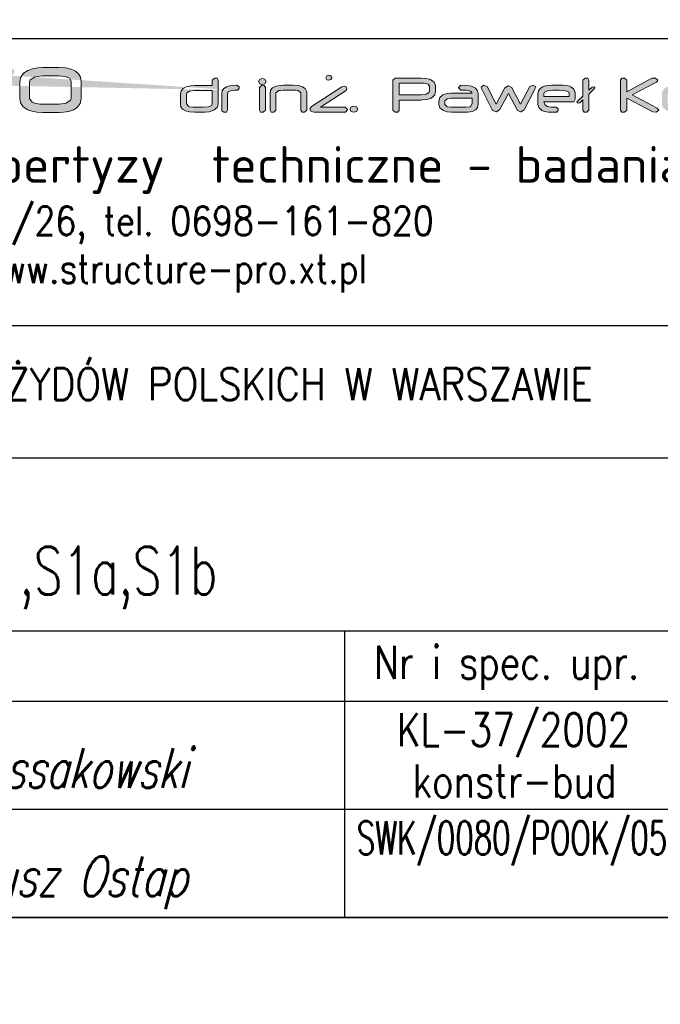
# Model space of a CAD drawing. Header units: millimetres. Extents: x -34919 to 306996, y -293018 to -145733.
# Tile 186 of 256: x 76666 to 77001, y -187320 to -186805. Entities that reach past the tile are written whole.
import ezdxf
from ezdxf.enums import TextEntityAlignment as Align

# ---------------------------------------------------------------- set-up
doc = ezdxf.new("R2010")
doc.units = ezdxf.units.MM
doc.header["$LTSCALE"] = 3
for name, color, linetype in [('Konstrukcja', 2, 'Continuous'), ('Prz', 5, 'Continuous'), ('TABELA', 7, 'Continuous')]:
    doc.layers.add(name, color=color, linetype=linetype)
doc.layers.add('SIATKA', color=5, linetype='Continuous', lineweight=18)
doc.styles.add('Annotative', font='txt')
doc.styles.add('NOVE3', font='romans.shx', dxfattribs={"width": 0.7})
doc.styles.add('ROMANS', font='romans.shx')

# ---------------------------------------------------------------- blocks, each defined once
blk = doc.blocks.new('structure pro')
h = blk.add_hatch(color=7)
h.dxf.hatch_style = 1
h.paths.add_polyline_path([(739.2, 22.6), (739.75, 24.09), (741.79, 25.19), (745.17, 25.58), (748.07, 25.58), (749.33, 27.39), (749.17, 28.65), (747.37, 29.9), (747.13, 29.9), (743.75, 29.75), (741, 29.43), (738.81, 28.88), (738.33, 28.65), (735.98, 27.23), (734.56, 25.19), (734.09, 22.6), (734.09, 8.31), (734.09, 7.76), (735.9, 6.34), (738.18, 6.5), (739.2, 8.31)])
h.paths.add_polyline_path([(553.28, 43.25), (550.33, 45.35), (549.87, 45.35), (544.24, 45.15), (539.6, 44.63), (536, 43.65), (535.15, 43.39), (531.22, 40.96), (528.86, 37.63), (528.08, 33.24), (528.08, 9.48), (528.21, 8.44), (531.15, 6.21), (534.95, 6.47), (536.72, 9.42), (536.72, 33.24), (537.63, 35.79), (540.91, 37.56), (546.6, 38.22), (551.38, 38.28), (553.54, 41.29)])
h.paths.add_polyline_path([(115.83, 43.25), (112.82, 45.35), (112.42, 45.35), (106.8, 45.15), (102.15, 44.63), (98.48, 43.65), (97.7, 43.39), (93.77, 40.96), (91.42, 37.63), (90.63, 33.24), (90.63, 9.48), (90.7, 8.44), (93.71, 6.21), (97.44, 6.47), (99.2, 9.42), (99.2, 33.24), (100.12, 35.79), (103.46, 37.56), (109.15, 38.22), (113.93, 38.28), (116.02, 41.29)])
h.paths.add_polyline_path([(1436.84, 35.09), (1434.56, 35.72), (1432.28, 35.09), (1431.18, 33.12), (1432.28, 31.08), (1434.56, 30.45), (1436.84, 31.08), (1437.86, 33.12)])
h.paths.add_polyline_path([(1436.13, 29.75), (1433.93, 29.98), (1432.05, 28.02), (1432.05, 8.31), (1432.99, 6.58), (1435.27, 6.34), (1437.15, 8.31), (1437.15, 28.02)])
h.paths.add_polyline_path([(1405.27, 36.11), (1403.07, 36.19), (1401.18, 34.3), (1401.18, 8.31), (1403.07, 6.34), (1405.27, 6.58), (1406.29, 8.31), (1406.29, 15.45), (1423.96, 6.58), (1426.47, 6.34), (1428.59, 8.15), (1427.33, 10.03), (1411.08, 18.12), (1426.94, 26.06), (1428.28, 27.86), (1426.08, 29.67), (1423.72, 29.51), (1406.29, 20.79), (1406.29, 34.3)])
h.paths.add_polyline_path([(1385.4, 28.65), (1383.59, 29.9), (1380.45, 29.83), (1377.94, 29.75), (1377.15, 29.67), (1374.48, 29.35), (1373.38, 29.04), (1370.71, 27.86), (1369.14, 26.13), (1368.67, 23.86), (1368.67, 22.6), (1368.82, 20.95), (1369.77, 19.22), (1371.34, 17.81), (1373.62, 16.87), (1376.6, 16.32), (1380.21, 16.08), (1388.62, 16.08), (1389.09, 16.08), (1392.07, 15.53), (1393.01, 13.96), (1393.01, 13.1), (1392.94, 12.47), (1391.44, 11.13), (1388.22, 10.74), (1370.71, 10.74), (1369.77, 10.51), (1368.75, 8.31), (1368.82, 7.68), (1370.71, 6.34), (1388.14, 6.34), (1389.64, 6.42), (1392.78, 6.81), (1395.21, 7.68), (1397.02, 9.01), (1398.04, 10.82), (1398.43, 13.1), (1398.43, 14.2), (1398.43, 14.35), (1397.96, 16.55), (1396.78, 18.28), (1394.9, 19.54), (1392.23, 20.24), (1388.85, 20.48), (1380.29, 20.48), (1377.15, 20.71), (1374.64, 21.42), (1373.85, 22.6), (1373.85, 23.86), (1373.93, 24.33), (1376.36, 25.43), (1376.68, 25.43), (1379.9, 25.51), (1383.59, 25.51), (1384.22, 25.58), (1385.55, 27.39)])
h.paths.add_polyline_path([(1324.29, 28.8), (1321.55, 29.98), (1321.47, 29.98), (1319.19, 28.33), (1319.5, 27.08), (1328.85, 8.46), (1329.09, 8.15), (1332.07, 6.74), (1332.38, 6.74), (1335.21, 8.38), (1342.99, 22.76), (1350.6, 8.46), (1350.68, 8.31), (1353.67, 6.81), (1353.98, 6.81), (1356.81, 8.46), (1366.39, 27.08), (1366.7, 28.33), (1366.7, 28.41), (1364.27, 29.98), (1361.6, 28.8), (1353.67, 13.49), (1345.89, 27.78), (1345.89, 27.86), (1342.99, 29.51), (1342.75, 29.51), (1340, 27.78), (1332.23, 13.49)])
h.paths.add_polyline_path([(1308.59, 29.67), (1305.13, 29.9), (1296.49, 29.9), (1293.98, 29.75), (1291.15, 29.2), (1288.8, 28.33), (1286.6, 26.92), (1285.11, 24.8), (1284.56, 22.36), (1284.56, 13.65), (1284.95, 11.45), (1286.36, 9.41), (1288.8, 7.83), (1290.84, 7.13), (1293.59, 6.58), (1296.49, 6.34), (1305.13, 6.34), (1307.49, 6.5), (1310.32, 6.97), (1312.59, 7.76), (1314.56, 9.01), (1316.05, 11.05), (1316.6, 13.65), (1316.6, 22.36), (1316.6, 22.44), (1316.28, 24.72), (1315.26, 26.61), (1313.69, 28.02), (1311.49, 29.04)])
h.paths.add_polyline_path([(1296.57, 25.51), (1304.97, 25.51), (1308.43, 25.19), (1310.63, 24.33), (1311.34, 22.76), (1311.34, 13.65), (1311.18, 12.86), (1308.82, 11.29), (1307.8, 11.05), (1304.97, 10.74), (1296.57, 10.74), (1295.08, 10.74), (1292.41, 11.21), (1291, 11.84), (1289.74, 13.65), (1289.74, 22.36), (1289.97, 23.39), (1292.33, 24.96), (1293.67, 25.27)], flags=16)
h.paths.add_polyline_path([(1258.48, 36.11), (1256.28, 36.19), (1254.4, 34.3), (1254.4, 8.31), (1256.28, 6.34), (1258.48, 6.58), (1259.5, 8.31), (1259.5, 15.45), (1277.17, 6.58), (1279.69, 6.34), (1281.81, 8.15), (1280.55, 10.03), (1264.29, 18.12), (1280.16, 26.06), (1281.49, 27.86), (1279.29, 29.67), (1276.94, 29.51), (1259.5, 20.79), (1259.5, 34.3)])
h.paths.add_polyline_path([(1240.1, 29.75), (1235.86, 29.9), (1233.9, 27.94), (1233.9, 27.63), (1235.86, 25.51), (1237.04, 25.51), (1237.28, 25.51), (1238.14, 25.58), (1238.85, 25.58), (1240.57, 25.51), (1244.34, 24.8), (1245.84, 23.15), (1227.54, 23.15), (1223.61, 22.76), (1220.47, 21.66), (1220.31, 21.58), (1217.56, 19.3), (1216.7, 16.16), (1216.7, 13.18), (1216.7, 13.02), (1217.72, 10.11), (1220.71, 7.83), (1223.93, 6.74), (1227.69, 6.34), (1240.34, 6.34), (1242.15, 6.42), (1245.99, 7.05), (1248.74, 8.46), (1250.39, 10.58), (1250.94, 13.41), (1250.94, 22.68), (1250.55, 24.96), (1248.66, 27.39), (1245.29, 29.04), (1243.56, 29.35)])
h.paths.add_polyline_path([(1240.42, 10.74), (1227.54, 10.74), (1224.16, 11.21), (1221.88, 13.25), (1221.88, 16.24), (1224.08, 18.2), (1227.46, 18.75), (1245.76, 18.75), (1245.76, 17.89), (1245.84, 16.71), (1245.84, 15.53), (1245.84, 14.67), (1245.84, 14.12), (1244.34, 11.29), (1244.11, 11.13)], flags=16)
h.paths.add_polyline_path([(1200.91, 28.65), (1199.11, 29.9), (1196.04, 29.83), (1193.45, 29.75), (1192.67, 29.67), (1190, 29.35), (1188.9, 29.04), (1186.31, 27.86), (1184.74, 26.13), (1184.19, 23.86), (1184.19, 22.6), (1184.42, 20.95), (1185.29, 19.22), (1186.86, 17.81), (1189.13, 16.87), (1192.12, 16.32), (1195.73, 16.08), (1204.13, 16.08), (1204.61, 16.08), (1207.59, 15.53), (1208.53, 13.96), (1208.53, 13.1), (1208.45, 12.47), (1206.96, 11.13), (1203.74, 10.74), (1186.23, 10.74), (1185.29, 10.51), (1184.26, 8.31), (1184.34, 7.68), (1186.23, 6.34), (1203.66, 6.34), (1205.16, 6.42), (1208.3, 6.81), (1210.81, 7.68), (1212.54, 9.01), (1213.56, 10.82), (1213.95, 13.1), (1213.95, 14.2), (1213.95, 14.35), (1213.48, 16.55), (1212.3, 18.28), (1210.42, 19.54), (1207.75, 20.24), (1204.37, 20.48), (1195.81, 20.48), (1192.67, 20.71), (1190.15, 21.42), (1189.37, 22.6), (1189.37, 23.86), (1189.45, 24.33), (1191.88, 25.43), (1192.2, 25.43), (1195.42, 25.51), (1199.11, 25.51), (1199.74, 25.58), (1201.07, 27.39)])
h.paths.add_polyline_path([(1169.11, 28.65), (1167.3, 29.9), (1164.16, 29.83), (1161.65, 29.75), (1160.86, 29.67), (1158.19, 29.35), (1157.09, 29.04), (1154.42, 27.86), (1152.85, 26.13), (1152.38, 23.86), (1152.38, 22.6), (1152.54, 20.95), (1153.48, 19.22), (1155.05, 17.81), (1157.33, 16.87), (1160.23, 16.32), (1163.92, 16.08), (1172.33, 16.08), (1172.72, 16.08), (1175.7, 15.53), (1176.72, 13.96), (1176.72, 13.1), (1176.65, 12.47), (1175.15, 11.13), (1171.86, 10.74), (1154.34, 10.74), (1153.48, 10.51), (1152.46, 8.31), (1152.54, 7.68), (1154.34, 6.34), (1171.86, 6.34), (1173.35, 6.42), (1176.49, 6.81), (1178.92, 7.68), (1180.73, 9.01), (1181.75, 10.82), (1182.07, 13.1), (1182.07, 14.2), (1182.07, 14.35), (1181.67, 16.55), (1180.49, 18.28), (1178.61, 19.54), (1175.94, 20.24), (1172.56, 20.48), (1163.92, 20.48), (1160.78, 20.71), (1158.35, 21.42), (1157.48, 22.6), (1157.48, 23.86), (1157.64, 24.33), (1160.08, 25.43), (1160.39, 25.43), (1163.61, 25.51), (1167.3, 25.51), (1167.93, 25.58), (1169.26, 27.39)])
h.paths.add_polyline_path([(1141.62, 29.67), (1138.16, 29.9), (1129.52, 29.9), (1127.01, 29.75), (1124.18, 29.2), (1121.83, 28.33), (1119.63, 26.92), (1118.06, 24.8), (1117.59, 22.36), (1117.59, 13.65), (1117.98, 11.45), (1119.39, 9.41), (1121.83, 7.83), (1123.87, 7.13), (1126.62, 6.58), (1129.52, 6.34), (1138.16, 6.34), (1140.52, 6.5), (1143.35, 6.97), (1145.62, 7.76), (1147.59, 9.01), (1149.08, 11.05), (1149.63, 13.65), (1149.63, 22.36), (1149.63, 22.44), (1149.24, 24.72), (1148.29, 26.61), (1146.72, 28.02), (1144.45, 29.04)])
h.paths.add_polyline_path([(1129.6, 25.51), (1138.01, 25.51), (1141.46, 25.19), (1143.66, 24.33), (1144.37, 22.76), (1144.37, 13.65), (1144.13, 12.86), (1141.85, 11.29), (1140.83, 11.05), (1138.01, 10.74), (1129.6, 10.74), (1128.11, 10.74), (1125.44, 11.21), (1123.95, 11.84), (1122.77, 13.65), (1122.77, 22.36), (1123.01, 23.39), (1125.36, 24.96), (1126.7, 25.27)], flags=16)
h.paths.add_polyline_path([(1086.96, 34.3), (1084.99, 36.19), (1082.72, 36.11), (1081.62, 34.3), (1081.62, 8.31), (1082.72, 6.58), (1084.99, 6.34), (1086.96, 8.31), (1086.96, 18.67), (1109.81, 6.66), (1112.64, 6.34), (1114.84, 8.15), (1113.58, 10.03), (1091.75, 21.58), (1112.8, 32.65), (1114.13, 34.46), (1111.93, 36.19), (1108.95, 36.03), (1086.96, 24.33)])
h.paths.add_polyline_path([(1052.94, 36.11), (1050.74, 36.19), (1048.78, 34.3), (1048.78, 20.56), (1044.07, 15.92), (1043.59, 15.14), (1044.62, 14.35), (1046.11, 14.67), (1048.78, 17.26), (1048.78, 8.31), (1049.88, 6.58), (1052.08, 6.34), (1053.96, 8.31), (1053.96, 22.29), (1058.83, 27), (1059.22, 27.78), (1058.2, 28.57), (1056.79, 28.33), (1053.96, 25.58), (1053.96, 34.3)])
h.paths.add_polyline_path([(1034.65, 29.67), (1031.51, 29.9), (1021.93, 29.9), (1019.02, 29.75), (1016.2, 29.28), (1013.92, 28.49), (1011.56, 27), (1009.99, 24.96), (1009.52, 22.44), (1009.52, 13.8), (1009.52, 13.1), (1010.38, 10.66), (1012.35, 8.54), (1013.05, 8.07), (1015.41, 7.13), (1018.63, 6.58), (1021.14, 6.42), (1022.32, 6.42), (1025.39, 6.34), (1026.01, 6.42), (1027.27, 8.31), (1027.19, 9.41), (1025.39, 10.74), (1023.89, 10.74), (1021.22, 10.82), (1018.79, 11.13), (1017.53, 11.53), (1015.49, 13.02), (1014.86, 15.45), (1014.86, 15.61), (1040.54, 15.61), (1040.86, 15.61), (1041.96, 17.73), (1041.96, 23.39), (1041.8, 24.72), (1040.62, 26.92), (1038.27, 28.57), (1037.24, 29.04)])
h.paths.add_polyline_path([(1022.71, 25.58), (1026.41, 25.58), (1028.06, 25.58), (1031.9, 25.35), (1034.73, 24.88), (1036.38, 24.01), (1036.93, 22.99), (1036.93, 20.09), (1014.7, 20.09), (1014.7, 22.76), (1015.18, 24.01), (1017.92, 25.19), (1019.89, 25.43)], flags=16)
h.paths.add_polyline_path([(965.23, 28.8), (962.48, 29.98), (962.4, 29.98), (960.04, 28.33), (960.36, 27.08), (969.78, 8.46), (969.94, 8.15), (973, 6.74), (973.32, 6.74), (976.14, 8.38), (983.84, 22.76), (991.46, 8.46), (991.54, 8.31), (994.52, 6.81), (994.91, 6.81), (997.66, 8.46), (1007.24, 27.08), (1007.64, 28.33), (1007.64, 28.41), (1005.2, 29.98), (1002.45, 28.8), (994.52, 13.49), (986.82, 27.78), (986.75, 27.86), (983.84, 29.51), (983.68, 29.51), (980.85, 27.78), (973.16, 13.49)])
h.paths.add_polyline_path([(946.61, 29.75), (942.37, 29.9), (940.41, 27.94), (940.41, 27.63), (942.37, 25.51), (943.55, 25.51), (943.79, 25.51), (944.65, 25.58), (945.36, 25.58), (947.08, 25.51), (950.85, 24.8), (952.35, 23.15), (934.05, 23.15), (930.2, 22.76), (926.98, 21.66), (926.82, 21.58), (924.07, 19.3), (923.21, 16.16), (923.21, 13.18), (923.21, 13.02), (924.23, 10.11), (927.21, 7.83), (930.43, 6.74), (934.2, 6.34), (946.85, 6.34), (948.66, 6.42), (952.5, 7.05), (955.25, 8.46), (956.9, 10.58), (957.45, 13.41), (957.45, 22.68), (957.06, 24.96), (955.17, 27.39), (951.8, 29.04), (950.07, 29.35)])
h.paths.add_polyline_path([(946.93, 10.74), (934.05, 10.74), (930.67, 11.21), (928.39, 13.25), (928.39, 16.24), (930.59, 18.2), (933.97, 18.75), (952.27, 18.75), (952.27, 17.89), (952.35, 16.71), (952.35, 15.53), (952.35, 14.67), (952.35, 14.12), (950.85, 11.29), (950.62, 11.13)], flags=16)
h.paths.add_polyline_path([(911.82, 35.95), (907.89, 36.19), (885.28, 36.19), (883.31, 34.3), (883.31, 8.31), (885.28, 6.34), (887.63, 6.58), (888.81, 8.31), (888.81, 17.02), (907.66, 17.02), (909.07, 17.1), (912.76, 17.49), (915.98, 18.52), (917.4, 19.22), (919.68, 21.66), (920.46, 24.96), (920.46, 29.59), (920.38, 30.3), (918.97, 32.97), (915.75, 34.93), (915.12, 35.17)])
h.paths.add_polyline_path([(888.81, 31.79), (907.97, 31.79), (910.41, 31.71), (913.86, 30.85), (915.04, 29.2), (915.04, 25.11), (914.57, 23.54), (912.29, 22.05), (907.97, 21.5), (888.81, 21.5)], flags=16)
h.paths.add_polyline_path([(851.51, 11.05), (852.6, 9.09), (851.51, 7.05), (849.23, 6.42), (846.95, 7.05), (845.85, 9.09), (846.95, 11.05), (849.23, 11.68)])
h.paths.add_polyline_path([(828.34, 38.54), (827.32, 38.7), (825.59, 38.07), (824.72, 36.42), (825.59, 34.77), (827.39, 34.22), (829.12, 34.85), (829.99, 36.42), (829.75, 37.36), (829.2, 38.07)])
h.paths.add_polyline_path([(842.47, 28.41), (840.82, 29.12), (838.86, 28.49), (812.39, 11.29), (810.98, 9.17), (812.16, 7.05), (814.59, 6.34), (841.69, 6.34), (841.85, 6.34), (843.73, 8.54), (843.73, 8.7), (841.69, 10.74), (820.17, 10.82), (842.47, 25.35), (843.1, 26.68)])
h.paths.add_polyline_path([(801.01, 29.59), (796.45, 29.9), (788.05, 29.9), (784.99, 29.75), (781.14, 29.04), (778.39, 27.7), (776.74, 25.74), (776.19, 23.15), (776.19, 8.31), (777.21, 6.58), (779.41, 6.34), (781.37, 8.31), (781.37, 23.23), (781.37, 23.39), (783.89, 25.35), (785.3, 25.43), (787.58, 25.51), (796.45, 25.51), (798.96, 25.51), (800.38, 25.35), (800.77, 25.27), (802.97, 23.23), (802.97, 8.31), (804.07, 6.58), (806.27, 6.34), (808.23, 8.31), (808.23, 23.23), (808, 24.8), (806.82, 27.08), (804.46, 28.65)])
h.paths.add_polyline_path([(771.79, 35.09), (769.51, 35.72), (767.24, 35.09), (766.14, 33.12), (767.24, 31.08), (769.51, 30.45), (771.79, 31.08), (772.89, 33.12)])
h.paths.add_polyline_path([(771.16, 29.75), (768.96, 29.98), (767, 28.02), (767, 8.31), (768.02, 6.58), (770.22, 6.34), (772.18, 8.31), (772.18, 28.02)])
h.paths.add_polyline_path([(730.01, 36.03), (727.81, 36.19), (725.85, 34.3), (725.85, 29.67), (710.45, 29.67), (706.84, 29.51), (703.23, 28.65), (700.56, 27.23), (698.91, 25.11), (698.2, 22.36), (698.12, 20.09), (698.12, 16.08), (698.2, 13.02), (698.52, 11.21), (699.93, 9.09), (702.44, 7.6), (705.98, 6.66), (710.53, 6.34), (718.39, 6.34), (719.49, 6.42), (723.18, 6.81), (726.4, 7.83), (727.5, 8.38), (730.17, 10.66), (731.03, 13.57), (731.03, 34.3)])
h.paths.add_polyline_path([(717.91, 10.74), (710.45, 10.74), (709.35, 10.74), (706.06, 10.98), (705.03, 11.37), (703.39, 13.96), (703.39, 22.29), (703.7, 23.39), (705.9, 24.88), (710.3, 25.35), (725.85, 25.35), (725.85, 13.73), (725.22, 12.23), (722.63, 11.13)], flags=16)
h.paths.add_polyline_path([(598.24, 45.02), (592.41, 45.35), (578.08, 45.35), (573.83, 45.15), (569.18, 44.3), (565.19, 42.73), (561.52, 40.38), (558.97, 36.97), (558.12, 32.78), (558.12, 18.38), (558.77, 14.72), (561.13, 11.25), (565.25, 8.63), (568.59, 7.46), (573.17, 6.54), (578.08, 6.21), (592.41, 6.21), (596.34, 6.34), (601.05, 7.13), (604.91, 8.57), (608.12, 10.66), (610.67, 14.07), (611.52, 18.38), (611.52, 32.85), (611.52, 33.05), (610.93, 36.84), (609.36, 39.92), (606.68, 42.27), (602.95, 43.97)])
h.paths.add_polyline_path([(578.21, 38.08), (592.15, 38.08), (597.91, 37.63), (601.58, 36.06), (602.82, 33.44), (602.82, 18.38), (602.49, 17.01), (598.63, 14.39), (596.93, 13.93), (592.22, 13.41), (578.21, 13.41), (575.72, 13.54), (571.27, 14.26), (568.85, 15.31), (566.76, 18.38), (566.76, 32.78), (567.22, 34.55), (571.14, 37.1), (573.3, 37.69)], flags=16)
h.paths.add_polyline_path([(508.97, 45.09), (502.82, 45.35), (489.14, 45.35), (484.49, 45.22), (479.71, 44.63), (476.24, 43.65), (472.71, 41.55), (470.29, 38.15), (469.44, 33.77), (469.44, -1.45), (469.57, -2.43), (472.65, -4.65), (476.31, -4.33), (478.08, -1.45), (478.08, 6.54), (504.91, 6.54), (510.08, 6.8), (514.92, 7.78), (518.65, 9.42), (521.4, 11.84), (522.97, 14.92), (523.56, 18.65), (523.56, 33.83), (523.5, 34.55), (522.78, 37.82), (520.95, 40.57), (518.07, 42.67), (514.07, 44.17)])
h.paths.add_polyline_path([(504.91, 13.74), (478.08, 13.74), (478.08, 33.5), (478.08, 33.9), (479.52, 36.25), (483.31, 37.69), (489.47, 38.15), (502.95, 38.15), (506.09, 38.08), (510.08, 37.76), (512.9, 36.84), (514.86, 33.77), (514.86, 18.52), (513.94, 16.09), (510.67, 14.33)], flags=16)
h.paths.add_polyline_path([(405.23, 45.02), (400.13, 45.41), (384.03, 45.41), (379.25, 45.22), (374.61, 44.43), (370.74, 43.06), (366.75, 40.57), (364.2, 37.17), (363.35, 32.98), (363.35, 18.58), (363.41, 17.47), (364.85, 13.41), (368.13, 9.81), (369.3, 9.09), (373.3, 7.46), (378.6, 6.47), (382.79, 6.28), (384.75, 6.21), (389.85, 6.21), (390.9, 6.28), (393.06, 9.42), (392.8, 11.32), (389.85, 13.41), (387.37, 13.48), (382.98, 13.61), (378.79, 14.13), (376.83, 14.79), (373.43, 17.34), (372.25, 21.26), (372.25, 21.59), (415.12, 21.59), (415.64, 21.59), (417.47, 25.13), (417.47, 34.55), (417.28, 36.78), (415.25, 40.44), (411.32, 43.19), (409.62, 43.91)])
h.paths.add_polyline_path([(385.4, 38.22), (391.56, 38.28), (394.24, 38.22), (400.72, 37.82), (405.37, 36.97), (408.18, 35.66), (409.1, 33.83), (409.1, 29.05), (371.99, 29.05), (371.99, 33.5), (372.84, 35.6), (377.42, 37.56), (380.69, 37.95)], flags=16)
edge = h.paths.add_edge_path()
edge.add_line((357.72, 38.28), (359.88, 41.29))
edge.add_line((359.88, 41.29), (359.62, 43.25))
edge.add_line((359.62, 43.25), (356.67, 45.35))
edge.add_line((356.67, 45.35), (356.21, 45.35))
edge.add_line((356.21, 45.35), (350.59, 45.15))
edge.add_line((350.59, 45.15), (345.94, 44.63))
edge.add_line((345.94, 44.63), (342.34, 43.65))
edge.add_line((342.34, 43.65), (341.49, 43.39))
edge.add_line((341.49, 43.39), (337.56, 40.96))
edge.add_line((337.56, 40.96), (335.21, 37.63))
edge.add_line((335.21, 37.63), (334.42, 33.24))
edge.add_line((334.42, 33.24), (334.42, 9.48))
edge.add_line((334.42, 9.48), (334.55, 8.44))
edge.add_line((334.55, 8.44), (337.5, 6.21))
edge.add_line((337.5, 6.21), (341.23, 6.47))
edge.add_line((341.23, 6.47), (343.06, 9.42))
edge.add_line((343.06, 9.42), (343.06, 33.24))
edge.add_line((343.06, 33.24), (343.98, 35.79))
edge.add_line((343.98, 35.79), (347.25, 37.56))
edge.add_line((347.25, 37.56), (352.94, 38.22))
edge.add_line((352.94, 38.22), (357.72, 38.28))
edge.add_line((357.72, 38.28), (352.94, 38.22))
h.paths.add_polyline_path([(281.74, 45.09), (278.01, 45.35), (276.96, 45.28), (274.8, 42.14), (274.8, 17.86), (274.86, 16.88), (275.65, 13.61), (277.55, 10.92), (280.49, 8.9), (284.55, 7.39), (289.66, 6.47), (295.81, 6.21), (299.87, 6.21), (300.19, 6.15), (302.74, 6.15), (304.51, 6.08), (305.23, 6.08), (311.71, 6.34), (317.14, 7.13), (321.59, 8.31), (325.06, 10.01), (327.55, 12.17), (328.99, 14.79), (329.51, 17.86), (329.51, 42.14), (329.38, 43.25), (326.31, 45.35), (322.51, 45.09), (320.74, 42.14), (320.74, 17.8), (320.74, 17.21), (319.04, 15.11), (315.05, 13.87), (308.63, 13.41), (295.81, 13.41), (293.71, 13.48), (288.02, 14.13), (284.55, 15.57), (283.44, 17.86), (283.44, 42.14)])
h.paths.add_polyline_path([(252.15, 55.69), (248.49, 55.95), (247.51, 55.89), (245.28, 52.74), (245.28, 45.02), (242.53, 45.02), (240.96, 44.83), (238.93, 41.49), (240.96, 38.08), (242.53, 37.95), (245.28, 37.89), (245.28, 9.42), (247.05, 6.47), (250.71, 6.21), (251.76, 6.28), (253.92, 9.42), (253.92, 37.89), (267.53, 37.89), (268.58, 37.95), (270.81, 41.03), (270.54, 42.93), (267.53, 45.02), (253.92, 45.02), (253.92, 52.74)])
h.paths.add_polyline_path([(236.05, 43.32), (232.91, 45.35), (198.75, 45.35), (194.17, 45.15), (189.19, 44.24), (185.33, 42.6), (182.58, 40.31), (180.95, 37.23), (180.42, 33.5), (180.42, 18.06), (181.14, 13.87), (183.43, 10.4), (187.36, 7.98), (190.18, 7.06), (194.76, 6.41), (200.58, 6.21), (232.45, 6.21), (234.35, 6.47), (236.45, 9.42), (236.19, 11.32), (233.24, 13.41), (200.84, 13.41), (199.01, 13.48), (193.45, 14.2), (190.11, 15.83), (189, 18.45), (189, 33.77), (189.98, 35.99), (193.38, 37.56), (199.4, 38.08), (232.91, 38.08), (234.35, 38.35), (236.25, 41.75)])
h.paths.add_polyline_path([(127.87, 45.09), (124.21, 45.35), (123.16, 45.28), (121, 42.14), (121, 17.86), (121, 16.88), (121.85, 13.61), (123.75, 10.92), (126.69, 8.9), (130.75, 7.39), (135.79, 6.47), (141.94, 6.21), (146, 6.21), (146.33, 6.15), (148.88, 6.15), (150.71, 6.08), (151.43, 6.08), (157.85, 6.34), (163.28, 7.13), (167.79, 8.31), (171.2, 10.01), (173.68, 12.17), (175.19, 14.79), (175.65, 17.86), (175.65, 42.14), (175.58, 43.25), (172.44, 45.35), (168.71, 45.09), (166.94, 42.14), (166.94, 17.8), (166.88, 17.21), (165.24, 15.11), (161.18, 13.87), (154.83, 13.41), (141.94, 13.41), (139.91, 13.48), (134.15, 14.13), (130.75, 15.57), (129.57, 17.86), (129.57, 42.14)])
h.paths.add_polyline_path([(69.3, 55.69), (65.63, 55.95), (64.65, 55.89), (62.49, 52.74), (62.49, 45.02), (59.67, 45.02), (58.1, 44.83), (56.07, 41.49), (58.1, 38.08), (59.67, 37.95), (62.49, 37.89), (62.49, 9.42), (64.19, 6.47), (67.92, 6.21), (68.9, 6.28), (71.06, 9.42), (71.06, 37.89), (84.68, 37.89), (85.79, 37.95), (87.95, 41.03), (87.69, 42.93), (84.68, 45.02), (71.06, 45.02), (71.06, 52.74)])
h.paths.add_polyline_path([(31.73, 43.25), (28.78, 45.35), (23.55, 45.35), (19.29, 45.15), (17.98, 45.09), (13.6, 44.5), (11.7, 44.04), (7.38, 42.08), (4.7, 39.13), (3.85, 35.34), (3.85, 33.18), (4.18, 30.49), (5.68, 27.61), (8.3, 25.32), (12.09, 23.69), (17.07, 22.77), (23.16, 22.44), (37.16, 22.44), (37.88, 22.44), (42.85, 21.46), (44.49, 18.84), (44.49, 17.4), (44.36, 16.36), (41.87, 14.2), (36.44, 13.41), (7.25, 13.41), (5.75, 13.15), (4.04, 9.42), (4.18, 8.37), (7.25, 6.21), (36.38, 6.21), (38.8, 6.28), (44.1, 6.93), (48.16, 8.44), (51.1, 10.66), (52.87, 13.61), (53.46, 17.4), (53.46, 19.17), (53.46, 19.5), (52.74, 23.16), (50.77, 26.04), (47.57, 28.14), (43.18, 29.38), (37.49, 29.77), (23.22, 29.77), (17.98, 30.03), (13.86, 31.21), (12.49, 33.31), (12.49, 35.34), (12.62, 36.12), (16.74, 37.95), (17.26, 38.02), (22.57, 38.08), (28.78, 38.08), (29.83, 38.22), (31.99, 41.29)])
edge = h.paths.add_edge_path()
edge.add_line((748.07, 25.58), (745.17, 25.58))
edge.add_line((551.38, 38.28), (546.6, 38.22))
edge.add_line((113.93, 38.28), (109.15, 38.22))
at = {"color": 7, "lineweight": 0}
for p, q in [((569.18, 44.3), (565.19, 42.73)), ((573.83, 45.15), (569.18, 44.3)), ((578.08, 45.35), (573.83, 45.15)), ((592.41, 45.35), (578.08, 45.35)), ((598.24, 45.02), (592.41, 45.35)), ((602.95, 43.97), (598.24, 45.02)), ((606.68, 42.27), (602.95, 43.97)), ((558.97, 36.97), (558.12, 32.78)), ((561.52, 40.38), (558.97, 36.97)), ((565.19, 42.73), (561.52, 40.38)), ((566.76, 32.78), (567.22, 34.55)), ((567.22, 34.55), (571.14, 37.1)), ((571.14, 37.1), (573.3, 37.69)), ((573.3, 37.69), (578.21, 38.08)), ((578.21, 38.08), (592.15, 38.08)), ((592.15, 38.08), (597.91, 37.63)), ((597.91, 37.63), (601.58, 36.06)), ((601.58, 36.06), (602.82, 33.44)), ((609.36, 39.92), (606.68, 42.27)), ((610.93, 36.84), (609.36, 39.92)), ((611.52, 33.05), (610.93, 36.84)), ((727.81, 36.19), (725.85, 34.3)), ((730.01, 36.03), (727.81, 36.19)), ((731.03, 34.3), (730.01, 36.03)), ((767.24, 35.09), (766.14, 33.12)), ((769.51, 35.72), (767.24, 35.09)), ((771.79, 35.09), (769.51, 35.72)), ((772.89, 33.12), (771.79, 35.09)), ((825.59, 38.07), (824.72, 36.42)), ((824.72, 36.42), (825.59, 34.77)), ((827.32, 38.7), (825.59, 38.07)), ((825.59, 34.77), (827.39, 34.22)), ((828.34, 38.54), (827.32, 38.7)), ((827.39, 34.22), (829.12, 34.85)), ((829.2, 38.07), (828.34, 38.54)), ((829.12, 34.85), (829.99, 36.42)), ((829.75, 37.36), (829.2, 38.07)), ((829.99, 36.42), (829.75, 37.36)), ((885.28, 36.19), (883.31, 34.3)), ((907.89, 36.19), (885.28, 36.19)), ((911.82, 35.95), (907.89, 36.19)), ((915.12, 35.17), (911.82, 35.95)), ((915.75, 34.93), (915.12, 35.17)), ((918.97, 32.97), (915.75, 34.93)), ((1050.74, 36.19), (1048.78, 34.3)), ((1052.94, 36.11), (1050.74, 36.19)), ((1053.96, 34.3), (1052.94, 36.11)), ((1082.72, 36.11), (1081.62, 34.3)), ((1084.99, 36.19), (1082.72, 36.11)), ((1086.96, 34.3), (1084.99, 36.19)), ((1108.95, 36.03), (1086.96, 24.33)), ((1111.93, 36.19), (1108.95, 36.03)), ((1114.13, 34.46), (1111.93, 36.19)), ((1112.8, 32.65), (1114.13, 34.46)), ((558.12, 32.78), (558.12, 18.38)), ((566.76, 18.38), (566.76, 32.78)), ((602.82, 33.44), (602.82, 18.38)), ((611.52, 32.85), (611.52, 33.05)), ((611.52, 18.38), (611.52, 32.85)), ((700.56, 27.23), (698.91, 25.11)), ((703.23, 28.65), (700.56, 27.23)), ((706.84, 29.51), (703.23, 28.65)), ((710.45, 29.67), (706.84, 29.51)), ((725.85, 29.67), (710.45, 29.67)), ((725.85, 34.3), (725.85, 29.67)), ((731.03, 13.57), (731.03, 34.3)), ((766.14, 33.12), (767.24, 31.08)), ((768.96, 29.98), (767, 28.02)), ((767, 28.02), (767, 8.31)), ((767.24, 31.08), (769.51, 30.45)), ((771.16, 29.75), (768.96, 29.98)), ((769.51, 30.45), (771.79, 31.08)), ((772.18, 28.02), (771.16, 29.75)), ((771.79, 31.08), (772.89, 33.12)), ((772.18, 8.31), (772.18, 28.02)), ((776.74, 25.74), (776.19, 23.15)), ((778.39, 27.7), (776.74, 25.74)), ((781.14, 29.04), (778.39, 27.7)), ((784.99, 29.75), (781.14, 29.04)), ((788.05, 29.9), (784.99, 29.75)), ((796.45, 29.9), (788.05, 29.9)), ((801.01, 29.59), (796.45, 29.9)), ((804.46, 28.65), (801.01, 29.59)), ((806.82, 27.08), (804.46, 28.65)), ((808, 24.8), (806.82, 27.08)), ((838.86, 28.49), (812.39, 11.29)), ((840.82, 29.12), (838.86, 28.49)), ((842.47, 28.41), (840.82, 29.12)), ((843.1, 26.68), (842.47, 28.41)), ((842.47, 25.35), (843.1, 26.68)), ((883.31, 34.3), (883.31, 8.31)), ((888.81, 21.5), (888.81, 31.79)), ((888.81, 31.79), (907.97, 31.79)), ((907.97, 31.79), (910.41, 31.71)), ((910.41, 31.71), (913.86, 30.85)), ((913.86, 30.85), (915.04, 29.2)), ((915.04, 29.2), (915.04, 25.11)), ((920.38, 30.3), (918.97, 32.97)), ((920.46, 29.59), (920.38, 30.3)), ((920.46, 24.96), (920.46, 29.59)), ((942.37, 29.9), (940.41, 27.94)), ((940.41, 27.94), (940.41, 27.63)), ((940.41, 27.63), (942.37, 25.51)), ((946.61, 29.75), (942.37, 29.9)), ((950.07, 29.35), (946.61, 29.75)), ((951.8, 29.04), (950.07, 29.35)), ((955.17, 27.39), (951.8, 29.04)), ((957.06, 24.96), (955.17, 27.39)), ((962.4, 29.98), (960.04, 28.33)), ((960.04, 28.33), (960.36, 27.08)), ((960.36, 27.08), (969.78, 8.46)), ((962.48, 29.98), (962.4, 29.98)), ((965.23, 28.8), (962.48, 29.98)), ((973.16, 13.49), (965.23, 28.8)), ((980.85, 27.78), (973.16, 13.49)), ((983.68, 29.51), (980.85, 27.78)), ((983.84, 29.51), (983.68, 29.51)), ((986.75, 27.86), (983.84, 29.51)), ((986.82, 27.78), (986.75, 27.86)), ((994.52, 13.49), (986.82, 27.78)), ((1002.45, 28.8), (994.52, 13.49)), ((997.66, 8.46), (1007.24, 27.08)), ((1005.2, 29.98), (1002.45, 28.8)), ((1007.64, 28.41), (1005.2, 29.98)), ((1007.24, 27.08), (1007.64, 28.33)), ((1007.64, 28.33), (1007.64, 28.41)), ((1011.56, 27), (1009.99, 24.96)), ((1013.92, 28.49), (1011.56, 27)), ((1016.2, 29.28), (1013.92, 28.49)), ((1019.02, 29.75), (1016.2, 29.28)), ((1021.93, 29.9), (1019.02, 29.75)), ((1031.51, 29.9), (1021.93, 29.9)), ((1034.65, 29.67), (1031.51, 29.9)), ((1037.24, 29.04), (1034.65, 29.67)), ((1038.27, 28.57), (1037.24, 29.04)), ((1040.62, 26.92), (1038.27, 28.57)), ((1041.8, 24.72), (1040.62, 26.92)), ((1048.78, 34.3), (1048.78, 20.56)), ((1053.96, 25.58), (1053.96, 34.3)), ((1056.79, 28.33), (1053.96, 25.58)), ((1053.96, 22.29), (1058.83, 27)), ((1058.2, 28.57), (1056.79, 28.33)), ((1059.22, 27.78), (1058.2, 28.57)), ((1058.83, 27), (1059.22, 27.78)), ((1081.62, 34.3), (1081.62, 8.31)), ((1086.96, 24.33), (1086.96, 34.3)), ((1091.75, 21.58), (1112.8, 32.65)), ((558.12, 18.38), (558.77, 14.72)), ((568.85, 15.31), (566.76, 18.38)), ((602.82, 18.38), (602.49, 17.01)), ((610.67, 14.07), (611.52, 18.38)), ((698.2, 22.36), (698.12, 20.09)), ((698.12, 20.09), (698.12, 16.08)), ((698.91, 25.11), (698.2, 22.36)), ((703.39, 22.29), (703.7, 23.39)), ((703.39, 13.96), (703.39, 22.29)), ((703.7, 23.39), (705.9, 24.88)), ((705.9, 24.88), (710.3, 25.35)), ((710.3, 25.35), (725.85, 25.35)), ((725.85, 25.35), (725.85, 13.73)), ((748.07, 25.58), (745.17, 25.58)), ((776.19, 23.15), (776.19, 8.31)), ((781.37, 23.39), (783.89, 25.35)), ((781.37, 23.23), (781.37, 23.39)), ((781.37, 8.31), (781.37, 23.23)), ((783.89, 25.35), (785.3, 25.43)), ((785.3, 25.43), (787.58, 25.51)), ((787.58, 25.51), (796.45, 25.51)), ((796.45, 25.51), (798.96, 25.51)), ((798.96, 25.51), (800.38, 25.35)), ((800.38, 25.35), (800.77, 25.27)), ((800.77, 25.27), (802.97, 23.23)), ((802.97, 23.23), (802.97, 8.31)), ((808.23, 23.23), (808, 24.8)), ((808.23, 8.31), (808.23, 23.23)), ((820.17, 10.82), (842.47, 25.35)), ((907.97, 21.5), (888.81, 21.5)), ((912.29, 22.05), (907.97, 21.5)), ((909.07, 17.1), (912.76, 17.49)), ((914.57, 23.54), (912.29, 22.05)), ((912.76, 17.49), (915.98, 18.52)), ((915.04, 25.11), (914.57, 23.54)), ((915.98, 18.52), (917.4, 19.22)), ((917.4, 19.22), (919.68, 21.66)), ((919.68, 21.66), (920.46, 24.96)), ((924.07, 19.3), (923.21, 16.16)), ((926.82, 21.58), (924.07, 19.3)), ((926.98, 21.66), (926.82, 21.58)), ((930.2, 22.76), (926.98, 21.66)), ((928.39, 16.24), (930.59, 18.2)), ((934.05, 23.15), (930.2, 22.76)), ((930.59, 18.2), (933.97, 18.75)), ((933.97, 18.75), (952.27, 18.75)), ((952.35, 23.15), (934.05, 23.15)), ((934.05, 23.15), (934.05, 23.15)), ((942.37, 25.51), (943.55, 25.51)), ((943.55, 25.51), (943.79, 25.51)), ((943.79, 25.51), (944.65, 25.58)), ((944.65, 25.58), (945.36, 25.58)), ((945.36, 25.58), (947.08, 25.51)), ((947.08, 25.51), (950.85, 24.8)), ((950.85, 24.8), (952.35, 23.15)), ((952.27, 18.75), (952.27, 17.89)), ((952.27, 17.89), (952.35, 16.71)), ((957.45, 22.68), (957.06, 24.96)), ((957.45, 13.41), (957.45, 22.68)), ((976.14, 8.38), (983.84, 22.76)), ((983.84, 22.76), (991.46, 8.46)), ((1009.99, 24.96), (1009.52, 22.44)), ((1009.52, 22.44), (1009.52, 13.8)), ((1014.7, 22.76), (1015.18, 24.01)), ((1014.7, 20.09), (1014.7, 22.76)), ((1036.93, 20.09), (1014.7, 20.09)), ((1015.18, 24.01), (1017.92, 25.19)), ((1017.92, 25.19), (1019.89, 25.43)), ((1019.89, 25.43), (1022.71, 25.58)), ((1022.71, 25.58), (1026.41, 25.58)), ((1026.41, 25.58), (1028.06, 25.58)), ((1028.06, 25.58), (1031.9, 25.35)), ((1031.9, 25.35), (1034.73, 24.88)), ((1034.73, 24.88), (1036.38, 24.01)), ((1036.38, 24.01), (1036.93, 22.99)), ((1036.93, 22.99), (1036.93, 20.09)), ((1040.86, 15.61), (1041.96, 17.73)), ((1041.96, 23.39), (1041.8, 24.72)), ((1041.96, 17.73), (1041.96, 23.39)), ((1048.78, 20.56), (1044.07, 15.92)), ((1046.11, 14.67), (1048.78, 17.26)), ((1048.78, 17.26), (1048.78, 8.31)), ((1053.96, 8.31), (1053.96, 22.29)), ((1086.96, 18.67), (1109.81, 6.66)), ((1086.96, 8.31), (1086.96, 18.67)), ((1113.58, 10.03), (1091.75, 21.58)), ((558.77, 14.72), (561.13, 11.25)), ((561.13, 11.25), (565.25, 8.63)), ((565.25, 8.63), (568.59, 7.46)), ((571.27, 14.26), (568.85, 15.31)), ((575.72, 13.54), (571.27, 14.26)), ((578.21, 13.41), (575.72, 13.54)), ((592.22, 13.41), (578.21, 13.41)), ((596.93, 13.93), (592.22, 13.41)), ((598.63, 14.39), (596.93, 13.93)), ((602.49, 17.01), (598.63, 14.39)), ((604.91, 8.57), (608.12, 10.66)), ((608.12, 10.66), (610.67, 14.07)), ((698.12, 16.08), (698.2, 13.02)), ((698.2, 13.02), (698.52, 11.21)), ((698.52, 11.21), (699.93, 9.09)), ((699.93, 9.09), (702.44, 7.6)), ((705.03, 11.37), (703.39, 13.96)), ((706.06, 10.98), (705.03, 11.37)), ((709.35, 10.74), (706.06, 10.98)), ((710.45, 10.74), (709.35, 10.74)), ((717.91, 10.74), (710.45, 10.74)), ((722.63, 11.13), (717.91, 10.74)), ((725.22, 12.23), (722.63, 11.13)), ((725.85, 13.73), (725.22, 12.23)), ((727.5, 8.38), (730.17, 10.66)), ((730.17, 10.66), (731.03, 13.57)), ((812.39, 11.29), (810.98, 9.17)), ((810.98, 9.17), (812.16, 7.05)), ((841.69, 10.74), (820.17, 10.82)), ((843.73, 8.7), (841.69, 10.74)), ((843.73, 8.54), (843.73, 8.7)), ((845.85, 9.09), (846.95, 11.05)), ((846.95, 7.05), (845.85, 9.09)), ((845.85, 9.09), (845.85, 9.09)), ((846.95, 11.05), (849.23, 11.68)), ((846.95, 11.05), (846.95, 11.05)), ((849.23, 11.68), (849.23, 11.68)), ((849.23, 11.68), (851.51, 11.05)), ((851.51, 11.05), (851.51, 11.05)), ((851.51, 11.05), (852.6, 9.09)), ((852.6, 9.09), (851.51, 7.05)), ((852.6, 9.09), (852.6, 9.09)), ((852.6, 9.09), (852.6, 9.09)), ((852.6, 9.09), (852.6, 9.09)), ((888.81, 8.31), (888.81, 17.02)), ((888.81, 17.02), (907.66, 17.02)), ((907.66, 17.02), (909.07, 17.1)), ((923.21, 16.16), (923.21, 13.18)), ((923.21, 13.18), (923.21, 13.02)), ((923.21, 13.02), (924.23, 10.11)), ((924.23, 10.11), (927.21, 7.83)), ((928.39, 13.25), (928.39, 16.24)), ((930.67, 11.21), (928.39, 13.25)), ((934.05, 10.74), (930.67, 11.21)), ((946.93, 10.74), (934.05, 10.74)), ((950.62, 11.13), (946.93, 10.74)), ((950.85, 11.29), (950.62, 11.13)), ((952.35, 14.12), (950.85, 11.29)), ((952.35, 16.71), (952.35, 15.53)), ((952.35, 15.53), (952.35, 14.67)), ((952.35, 14.67), (952.35, 14.12)), ((955.25, 8.46), (956.9, 10.58)), ((956.9, 10.58), (957.45, 13.41)), ((1009.52, 13.8), (1009.52, 13.1)), ((1009.52, 13.1), (1010.38, 10.66)), ((1010.38, 10.66), (1012.35, 8.54)), ((1014.86, 15.45), (1014.86, 15.61)), ((1014.86, 15.61), (1040.54, 15.61)), ((1015.49, 13.02), (1014.86, 15.45)), ((1017.53, 11.53), (1015.49, 13.02)), ((1018.79, 11.13), (1017.53, 11.53)), ((1021.22, 10.82), (1018.79, 11.13)), ((1023.89, 10.74), (1021.22, 10.82)), ((1025.39, 10.74), (1023.89, 10.74)), ((1027.19, 9.41), (1025.39, 10.74)), ((1027.27, 8.31), (1027.19, 9.41)), ((1040.54, 15.61), (1040.86, 15.61)), ((1044.07, 15.92), (1043.59, 15.14)), ((1043.59, 15.14), (1044.62, 14.35)), ((1044.62, 14.35), (1046.11, 14.67)), ((1114.84, 8.15), (1113.58, 10.03)), ((568.59, 7.46), (573.17, 6.54)), ((573.17, 6.54), (578.08, 6.21)), ((578.08, 6.21), (592.41, 6.21)), ((592.41, 6.21), (596.34, 6.34)), ((596.34, 6.34), (601.05, 7.13)), ((601.05, 7.13), (604.91, 8.57)), ((702.44, 7.6), (705.98, 6.66)), ((705.98, 6.66), (710.53, 6.34)), ((710.53, 6.34), (718.39, 6.34)), ((718.39, 6.34), (719.49, 6.42)), ((719.49, 6.42), (723.18, 6.81)), ((723.18, 6.81), (726.4, 7.83)), ((726.4, 7.83), (727.5, 8.38)), ((767, 8.31), (768.02, 6.58)), ((768.02, 6.58), (770.22, 6.34)), ((770.22, 6.34), (772.18, 8.31)), ((776.19, 8.31), (777.21, 6.58)), ((777.21, 6.58), (779.41, 6.34)), ((779.41, 6.34), (781.37, 8.31)), ((802.97, 8.31), (804.07, 6.58)), ((804.07, 6.58), (806.27, 6.34)), ((806.27, 6.34), (808.23, 8.31)), ((812.16, 7.05), (814.59, 6.34)), ((814.59, 6.34), (841.69, 6.34)), ((841.69, 6.34), (841.85, 6.34)), ((841.85, 6.34), (843.73, 8.54)), ((849.23, 6.42), (846.95, 7.05)), ((846.95, 7.05), (846.95, 7.05)), ((851.51, 7.05), (849.23, 6.42)), ((849.23, 6.42), (849.23, 6.42)), ((851.51, 7.05), (851.51, 7.05)), ((883.31, 8.31), (885.28, 6.34)), ((885.28, 6.34), (887.63, 6.58)), ((887.63, 6.58), (888.81, 8.31)), ((927.21, 7.83), (927.21, 7.83)), ((927.21, 7.83), (930.43, 6.74)), ((930.43, 6.74), (934.2, 6.34)), ((934.2, 6.34), (946.85, 6.34)), ((946.85, 6.34), (948.66, 6.42)), ((948.66, 6.42), (952.5, 7.05)), ((952.5, 7.05), (955.25, 8.46)), ((969.78, 8.46), (969.94, 8.15)), ((969.94, 8.15), (973, 6.74)), ((973, 6.74), (973.32, 6.74)), ((973.32, 6.74), (976.14, 8.38)), ((991.46, 8.46), (991.54, 8.31)), ((991.54, 8.31), (994.52, 6.81)), ((994.52, 6.81), (994.91, 6.81)), ((994.91, 6.81), (997.66, 8.46)), ((1012.35, 8.54), (1013.05, 8.07)), ((1013.05, 8.07), (1015.41, 7.13)), ((1015.41, 7.13), (1018.63, 6.58)), ((1018.63, 6.58), (1021.14, 6.42)), ((1021.14, 6.42), (1022.32, 6.42)), ((1022.32, 6.42), (1025.39, 6.34)), ((1025.39, 6.34), (1026.01, 6.42)), ((1026.01, 6.42), (1027.27, 8.31)), ((1048.78, 8.31), (1049.88, 6.58)), ((1049.88, 6.58), (1052.08, 6.34)), ((1052.08, 6.34), (1053.96, 8.31)), ((1081.62, 8.31), (1082.72, 6.58)), ((1082.72, 6.58), (1084.99, 6.34)), ((1084.99, 6.34), (1086.96, 8.31)), ((1109.81, 6.66), (1112.64, 6.34)), ((1112.64, 6.34), (1114.84, 8.15))]:
    blk.add_line(p, q, dxfattribs=at)
blk.add_lwpolyline([(739.2, 22.6), (739.75, 24.09), (741.79, 25.19), (745.17, 25.58), (748.07, 25.58), (749.33, 27.39), (749.17, 28.65), (747.37, 29.9), (747.13, 29.9), (743.75, 29.75), (741, 29.43), (738.81, 28.88), (738.33, 28.65), (735.98, 27.23), (734.56, 25.19), (734.09, 22.6), (734.09, 8.31), (734.09, 7.76), (735.9, 6.34), (738.18, 6.5), (739.2, 8.31)], close=True, dxfattribs=at)
blk = doc.blocks.new('A$C72E22663')
at = {"layer": 'Prz'}
blk.add_lwpolyline([(-1140, 0), (0, 0), (0, 459.29), (-1140, 459.29)], close=True, dxfattribs=at)
at = {"layer": 'TABELA', "color": 3}
for p, q in [((-1140, 309.42), (-248.8, 309.42)), ((-1140, 240.18), (-248.8, 240.18)), ((-1140, 149.76), (-248.8, 149.76)), ((-624.74, 56.54), (-624.74, 149.76)), ((-1140, 113.08), (-248.8, 113.08)), ((-624.74, 0), (-624.74, 93.22))]:
    blk.add_line(p, q, dxfattribs=at)
at = {"layer": 'TABELA', "color": 2}
blk.add_line((-1140, 56.54), (-248.8, 56.54), dxfattribs=at)
at = {"color": 7, "xscale": 0.6000000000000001, "yscale": 0.6000000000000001, "zscale": 0.6000000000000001}
blk.add_blockref('structure pro', (-1129.49, 417.06), dxfattribs=at)
at = {"layer": 'Konstrukcja', "color": 3, "insert": (-1129.09, 287.2), "char_height": 16.8, "width": 819.9123, "attachment_point": 1, "style": 'ROMANS'}
blk.add_mtext('\\pt151.2;{\\W0.9;\\C4;Inwestycja:\\W0.7;  ^I\\W0.85;MUZEUM HISTORII ŻYDÓW POLSKICH W WARSZAWIE }', dxfattribs=at)
at = {"layer": 'TABELA', "color": 4, "style": 'ROMANS'}
for s, width, p in [('Nr i spec. upr.', 0.8, (-609.4, 124.65)), ('KL-37/2002', 0.8, (-597.45, 89.49)), ('konstr-bud', 0.8, (-589.19, 62.68)), ('SWK/0080/POOK/05', 0.65, (-618.42, 32.95))]:
    blk.add_text(s, height=17.28, rotation=360, dxfattribs=dict(at, width=width)).set_placement(p)
at = {"layer": 'TABELA', "color": 3, "style": 'ROMANS', "oblique": 15}
for s, width, p, p2 in [('dr inż. Paweł Kossakowski', 0.619896, (-965.19, 67.68), (-706.88, 67.68)), ('mgr inż. Arkadiusz Ostap', 0.641167, (-965.19, 11.14), (-706.88, 11.14))]:
    blk.add_text(s, height=20.736, rotation=360, dxfattribs=dict(at, width=width)).set_placement(p, p2, align=Align.FIT)
at = {"layer": 'TABELA', "color": 3, "insert": (-1127.87, 403.18), "char_height": 23, "width": 879.0694, "attachment_point": 1, "rotation": 360, "style": 'Annotative'}
blk.add_mtext('{\\fISOCPEUR|b0|i0|c238|p34;\\H0.83333x;\\C7;projekty  budowlane - ekspertyzy  techniczne - badania  materiałowe}', dxfattribs=at)
at = {"layer": 'TABELA', "color": 4, "insert": (-1127.87, 371.6), "char_height": 15, "width": 814.5919, "attachment_point": 1, "rotation": 360, "style": 'Annotative'}
blk.add_mtext('{\\Fromans|c238;\\H1x;\\W0.85;25-384 Kielce, ul. Kochanowskiego 7/26, tel. 0698-161-820^Jemail: structure-pro@o2.pl, http://www.structure-pro.xt.pl}', dxfattribs=at)

msp = doc.modelspace()

# ---------------------------------------------------------------- linework, layer by layer
at = {"layer": 'Prz'}
msp.add_lwpolyline([(73361.016, -184374.722), (77461.016, -184374.722), (77461.016, -187274.722), (73361.016, -187274.722)], close=True, dxfattribs=at)

# ---------------------------------------------------------------- block references
at = {"layer": 'SIATKA', "color": 42}
msp.add_blockref('A$C72E22663', (77461.016, -187274.722), dxfattribs=at)

# ---------------------------------------------------------------- texts
at = {"color": 20, "insert": (33837.901, -182331.101), "char_height": 300, "width": 16331.01415, "attachment_point": 1, "style": 'NOVE3'}
msp.add_mtext('{\\C1;Wytyczne montażowe\\P\\H0.83333x;\\C3;Podczas montażu należy bezwzględnie przestrzegać dopuszczalnych tolerancji z uwagi na ścisłe dopasowanie elementów amortyzujących ugięcia dźwigarów przekrycia auli.\\P\\H1.2x;\\C1;\\PZabezpieczenia antykorozyjne.\\C256;\\P\\H0.83333x;\\C3;Wszystkie elementy stalowe konstrukcji należy poddać ocynkowaniu ogniowemu.\\PKonstrukcje przeznaczone do cynkowania ogniowego powinny odpowiadać następującym warunkom:\\P\\pl900;^I1. Spoiny powinny być wykonane metodą półautomatyczną w osłonie gazów ochronnych. Nie zaleca się spawania elektrodą otuloną, ze względu na złą jakość powłoki cynkowej na spoinach.\\P^I2. Powierzchnia konstrukcji powinna być wolna od: zawalcowań, zgorzelin, odprysków po spawaniu, ostrych krawędzi, zanieczyszczeń farbami, olejami, emulsjami oraz innymi materiałami stosowanymi przy trasowaniu, znakowaniu, spawaniu, wierceniu itp. W przypadku spawania elektrodą należy dokładnie usunąć otulinę spawalniczą w celu zminimalizowania wad powłoki. Po ocynkowaniu uwydatnią się wady jakości powierzchni stali np. zawalcowania, rysy traserskie, zeszlifowania, pory, odpryski spawalnicze, wadliwe spoiny.\\P^I3. Elementy konstrukcyjne powinny posiadać odpowiednie otwory technologiczne do odpowietrzenia, swobodnego przepływu cynku zewnątrz i wewnątrz elementu oraz do podwieszenia (mogą być przyspawane uchwyty z blachy z otworami).\\P^I4. W przypadku powierzchni spawanych na zakładkę, spoina powinna być szczelna ze wszystkich stron (spawana na około), a nakładki szczelnie przylegać do konstrukcji. Przekroje skrzynkowe oraz powierzchnie nakładające się mogą powodować uszkodzenie konstrukcji - pękanie spoin.\\P^I5. Każdy element konstrukcyjny powinien składać się z jednego gatunku stali.\\P^I6. Konstrukcje nie powinny posiadać małych szczelin lub wnęk. Spoiny powinny być szczelne i zamknięte wokół elementu, ponieważ w przeciwnym przypadku mogą po cynkowaniu wylewać się z nich resztki topnika i kwasu pogarszając jakość powłoki (tzw. "krwawe wycieki").\\P^I7. Naddatek wymiarowy dla otworów pod śruby powinien wynosić 1 - 2 mm.\\PTermiczne oddziaływanie kąpieli cynkowej uwalnia w elementach naprężenia wewnętrzne, co może powodować odkształcenia. Szczególnie uwidacznia się to w elementach spawanych. Dotyczy to także dwuteowników spawanych, których odkształcenia po cynkowaniu mogą przekroczyć dopuszczalne normy, oraz nie usztywnionych arkuszy blach i otwartych kształtowników giętych.\\P\\C256;\\P\\pl0;\\H1.2x;\\C1;Malowanie konstrukcji.\\P\\H0.83333x;\\C3;Wszystkie elementy stalowe konstrukcji należy pomalować proszkowo na kolor RAL 9011}', dxfattribs=at)
at = {"layer": 'TABELA', "color": 2, "style": 'ROMANS', "width": 0.7}
msp.add_text('Słupek S1,S1a,S1b', height=25, rotation=360, dxfattribs=at).set_placement((76548.941, -187105.988))

doc.saveas('drawing.dxf')
